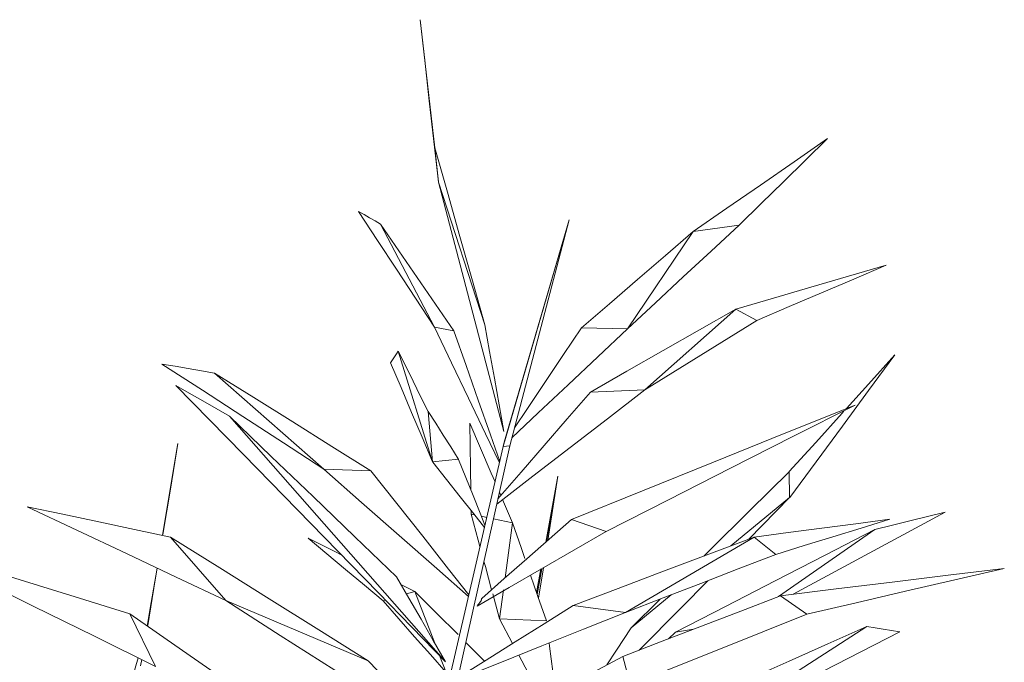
# Model space of a CAD drawing. Header units: millimetres. Extents: x -18075 to 21287, y -2450 to 10088.
# Tile 18 of 47: x -4600 to -4308, y 5512 to 5703. Entities that reach past the tile are written whole.
import ezdxf

# ---------------------------------------------------------------- set-up
doc = ezdxf.new("R2010")
doc.units = ezdxf.units.MM
doc.layers.add('I-FURN', color=30, linetype='Continuous', lineweight=18)

# ---------------------------------------------------------------- blocks, each defined once
blk = doc.blocks.new('Furniture_Interior-Artwork-Decoration_Gotessons_Areca-Palm  - Default-470364-East')
at = {"layer": 'I-FURN'}
for p, q in [((-4475.75, 5654.59), (-4476.8, 5664.68)), ((-4475.75, 5654.59), (-4461.98, 5612.29)), ((-4456.56, 5576.26), (-4437.05, 5643.4)), ((-4437.05, 5643.4), (-4456.27, 5577.54)), ((-4454.62, 5576.46), (-4437.05, 5643.4)), ((-4476.86, 5611.64), (-4492.87, 5642.16)), ((-4419.73, 5611.17), (-4400.28, 5639.94)), ((-4386.72, 5641.79), (-4400.28, 5639.94)), ((-4414.6, 5593.04), (-4387.67, 5616.96)), ((-4381.5, 5613.62), (-4387.67, 5616.96)), ((-4476.86, 5611.64), (-4471.16, 5610.56)), ((-4419.73, 5611.17), (-4433.33, 5611.46)), ((-4477.47, 5571.73), (-4487.62, 5604.56)), ((-4509.68, 5569.55), (-4542.03, 5597.98)), ((-4414.6, 5593.04), (-4430.73, 5592.42)), ((-4473.64, 5512.56), (-4537.63, 5585.27)), ((-4477.47, 5571.73), (-4478.79, 5586.64)), ((-4474.46, 5499.08), (-4456.56, 5576.26)), ((-4471.85, 5499.33), (-4454.62, 5576.46)), ((-4456.56, 5576.26), (-4456.27, 5577.54)), ((-4454.62, 5576.46), (-4456.56, 5576.26)), ((-4477.47, 5571.73), (-4469.82, 5572.57)), ((-4469.82, 5572.57), (-4469.8, 5572.54)), ((-4469.78, 5572.48), (-4469.77, 5572.45)), ((-4509.68, 5569.55), (-4495.73, 5569.1)), ((-4443.94, 5547.98), (-4440.38, 5567.5)), ((-4440.38, 5567.5), (-4443.75, 5548.15)), ((-4443.38, 5548.47), (-4440.38, 5567.5)), ((-4371.73, 5561.14), (-4371.87, 5568.8)), ((-4457.68, 5562.77), (-4457.26, 5561.8)), ((-4371.73, 5561.14), (-4389.13, 5546.86)), ((-4383.83, 5548.87), (-4371.73, 5561.14)), ((-4456.74, 5560.57), (-4453.77, 5553.63)), ((-4466.03, 5556.27), (-4466.05, 5557.29)), ((-4466.03, 5556.27), (-4465.08, 5556.07)), ((-4463, 5555.62), (-4461.43, 5555.28)), ((-4459.45, 5554.86), (-4453.77, 5553.63)), ((-4456.01, 5537.39), (-4453.77, 5553.63)), ((-4426.06, 5551.13), (-4436.29, 5554.69)), ((-4538.72, 5530.66), (-4555.14, 5549.47)), ((-4420.31, 5527.13), (-4382.22, 5549.47)), ((-4375.83, 5544.33), (-4382.22, 5549.47)), ((-4375.03, 5531.86), (-4346.51, 5551.67)), ((-4446.08, 5531.34), (-4444.65, 5540.39)), ((-4446.67, 5533.05), (-4445.39, 5540.03)), ((-4445.15, 5540.08), (-4446.48, 5532.49)), ((-4486.84, 5535.41), (-4482.72, 5533.36)), ((-4485.22, 5532.61), (-4482.72, 5533.36)), ((-4476.83, 5518.08), (-4482.72, 5533.36)), ((-4457.68, 5525.27), (-4459.66, 5532.61)), ((-4457.68, 5525.27), (-4456.49, 5533.87)), ((-4406.82, 5532.35), (-4418.7, 5522.6)), ((-4366.6, 5526.61), (-4374.49, 5532.07)), ((-4538.72, 5530.66), (-4496.53, 5512.86)), ((-4492.11, 5530.56), (-4491.42, 5530.77)), ((-4420.31, 5527.13), (-4435.88, 5529.19)), ((-4410.1, 5531.08), (-4418.7, 5522.6)), ((-4559.5, 5511.17), (-4567.11, 5526.69)), ((-4453.78, 5517.94), (-4457.68, 5525.27)), ((-4457.68, 5525.27), (-4443.76, 5524.61)), ((-4378.85, 5503.71), (-4348.87, 5522.96)), ((-4405.52, 5521.34), (-4407.62, 5519.3)), ((-4400.18, 5522.17), (-4405.52, 5521.34)), ((-4473.47, 5509.36), (-4475.4, 5514.35)), ((-4418.9, 5505.73), (-4421.13, 5514.1)), ((-4563.94, 5511.3), (-4563.61, 5513.19))]:
    blk.add_line(p, q, dxfattribs=at)
at = {"layer": 'I-FURN', "flags": 128}
for points in [[(-4481.17, 5702.67), (-4480.08, 5693.19), (-4478.99, 5683.7), (-4477.9, 5674.22), (-4476.81, 5664.73)], [(-4475.75, 5654.62), (-4477.11, 5666.63), (-4478.46, 5678.65), (-4479.81, 5690.66), (-4481.17, 5702.67)], [(-4360.48, 5667.49), (-4370.43, 5660.61), (-4380.38, 5653.72), (-4390.33, 5646.83), (-4400.28, 5639.94)], [(-4386.72, 5641.79), (-4380.16, 5648.21), (-4373.6, 5654.64), (-4367.04, 5661.07), (-4360.48, 5667.49)], [(-4476.8, 5664.68), (-4473.1, 5651.58), (-4469.39, 5638.48), (-4465.69, 5625.39), (-4461.98, 5612.29)], [(-4456.36, 5580.71), (-4461.21, 5599.18), (-4466.06, 5617.65), (-4470.9, 5636.12), (-4475.75, 5654.59)], [(-4476.86, 5611.64), (-4482.49, 5620.2), (-4488.12, 5628.76), (-4493.76, 5637.33), (-4499.39, 5645.89)], [(-4499.39, 5645.89), (-4497.76, 5644.96), (-4496.13, 5644.02), (-4494.5, 5643.09), (-4492.87, 5642.16)], [(-4492.87, 5642.16), (-4487.44, 5634.26), (-4482.02, 5626.36), (-4476.59, 5618.46), (-4471.16, 5610.56)], [(-4400.28, 5639.94), (-4408.54, 5632.82), (-4416.81, 5625.7), (-4425.07, 5618.58), (-4433.33, 5611.46)], [(-4419.73, 5611.17), (-4411.47, 5618.83), (-4403.22, 5626.48), (-4394.97, 5634.13), (-4386.72, 5641.79)], [(-4343.14, 5629.97), (-4354.27, 5626.72), (-4365.41, 5623.46), (-4376.54, 5620.21), (-4387.67, 5616.96)], [(-4381.5, 5613.62), (-4371.91, 5617.71), (-4362.32, 5621.79), (-4352.73, 5625.88), (-4343.14, 5629.97)], [(-4387.67, 5616.96), (-4398.44, 5610.82), (-4409.2, 5604.69), (-4419.96, 5598.55), (-4430.73, 5592.42)], [(-4414.6, 5593.04), (-4406.33, 5598.19), (-4398.05, 5603.33), (-4389.78, 5608.48), (-4381.5, 5613.62)], [(-4457.69, 5571.43), (-4461.78, 5580.01), (-4466.8, 5590.55), (-4471.83, 5601.09), (-4476.86, 5611.64)], [(-4471.16, 5610.56), (-4467.56, 5600.28), (-4463.96, 5590.01), (-4460.35, 5579.74), (-4457.59, 5571.86)], [(-4461.98, 5612.29), (-4460.58, 5604.39), (-4459.17, 5596.5), (-4457.77, 5588.6), (-4456.36, 5580.71)], [(-4453.99, 5578.87), (-4446.16, 5586.25), (-4437.35, 5594.56), (-4428.54, 5602.87), (-4419.73, 5611.17)], [(-4433.33, 5611.46), (-4438.69, 5603.48), (-4444.04, 5595.51), (-4449.39, 5587.53), (-4453.22, 5581.82)], [(-4489.95, 5601.04), (-4489.37, 5601.92), (-4488.78, 5602.8), (-4488.2, 5603.68), (-4487.62, 5604.56)], [(-4487.62, 5604.56), (-4485.42, 5600.08), (-4483.21, 5595.61), (-4481.01, 5591.13), (-4478.8, 5586.65)], [(-4371.71, 5561.17), (-4363.92, 5571.74), (-4356.13, 5582.31), (-4348.34, 5592.88), (-4340.54, 5603.44)], [(-4340.54, 5603.44), (-4348.37, 5594.79), (-4354.93, 5587.54)], [(-4509.68, 5569.55), (-4521.67, 5577.34), (-4533.66, 5585.13), (-4545.65, 5592.92), (-4557.64, 5600.71)], [(-4557.64, 5600.71), (-4553.74, 5600.03), (-4549.84, 5599.35), (-4545.93, 5598.66), (-4542.03, 5597.98)], [(-4477.47, 5571.73), (-4480.59, 5579.06), (-4483.71, 5586.39), (-4486.83, 5593.71), (-4489.95, 5601.04)], [(-4542.03, 5597.98), (-4530.46, 5590.76), (-4518.88, 5583.54), (-4507.3, 5576.32), (-4495.73, 5569.1)], [(-4473.64, 5512.56), (-4493.6, 5533.01), (-4513.56, 5553.46), (-4533.52, 5573.91), (-4553.48, 5594.36)], [(-4553.48, 5594.36), (-4549.52, 5592.09), (-4545.56, 5589.81), (-4541.59, 5587.54), (-4537.63, 5585.27)], [(-4458.47, 5559.23), (-4447.77, 5567.48), (-4436.71, 5576), (-4425.66, 5584.52), (-4414.6, 5593.04)], [(-4430.73, 5592.42), (-4437.58, 5584.51), (-4444.43, 5576.61), (-4451.28, 5568.7), (-4458.12, 5560.82)], [(-4352.37, 5588.57), (-4373.35, 5580.1), (-4394.33, 5571.63), (-4415.31, 5563.16), (-4436.29, 5554.69)], [(-4426.06, 5551.13), (-4407.64, 5560.49), (-4389.22, 5569.85), (-4370.79, 5579.21), (-4352.37, 5588.57)], [(-4537.63, 5585.27), (-4525.26, 5573.37), (-4512.89, 5561.48), (-4500.52, 5549.58), (-4488.15, 5537.68)], [(-4478.79, 5586.64), (-4476.56, 5583.15), (-4474.34, 5579.66), (-4472.11, 5576.17), (-4469.89, 5572.68)], [(-4355.64, 5586.75), (-4356.19, 5586.15), (-4364.01, 5577.5), (-4371.83, 5568.85)], [(-4466.41, 5583.16), (-4463.25, 5575.78), (-4460.09, 5568.4), (-4458.99, 5565.83)], [(-4466.13, 5563.4), (-4466.22, 5569.72), (-4466.31, 5576.44), (-4466.41, 5583.16)], [(-4557.45, 5549.96), (-4555.65, 5560.71), (-4552.89, 5577.16)], [(-4552.89, 5577.16), (-4555.12, 5563.69), (-4557.36, 5550.23)], [(-4469.87, 5572.65), (-4469.85, 5572.62), (-4469.83, 5572.59), (-4469.82, 5572.57)], [(-4469.77, 5572.45), (-4467.63, 5567.13), (-4465.5, 5561.82), (-4463.36, 5556.51), (-4461.96, 5553.02)], [(-4466.87, 5531.87), (-4476.23, 5540.11), (-4487.38, 5549.92), (-4498.53, 5559.73), (-4509.68, 5569.55)], [(-4477.38, 5571.62), (-4477.4, 5571.65), (-4477.42, 5571.68), (-4477.44, 5571.7)], [(-4462.12, 5552.33), (-4465.26, 5556.3), (-4469.3, 5561.41), (-4473.34, 5566.51), (-4477.38, 5571.62)], [(-4495.73, 5569.1), (-4488.07, 5559.4), (-4480.41, 5549.7), (-4472.74, 5540), (-4466.74, 5532.4)], [(-4371.87, 5568.8), (-4383.58, 5557.25), (-4395.29, 5545.7), (-4397.19, 5543.82)], [(-4538.72, 5530.66), (-4553.43, 5537.61), (-4568.14, 5544.55), (-4582.85, 5551.5), (-4597.56, 5558.45)], [(-4597.56, 5558.45), (-4586.95, 5556.21), (-4576.35, 5553.96), (-4565.74, 5551.72), (-4555.14, 5549.47)], [(-4463.44, 5546.64), (-4463.94, 5548.52), (-4466.03, 5556.27)], [(-4370.71, 5532.53), (-4355.73, 5540.62), (-4340.72, 5548.72), (-4325.72, 5556.82)], [(-4325.72, 5556.82), (-4330.91, 5555.53), (-4336.11, 5554.24), (-4341.31, 5552.96), (-4346.51, 5551.67)], [(-4436.29, 5554.69), (-4442.95, 5548.85), (-4449.61, 5543), (-4456.27, 5537.16), (-4462.92, 5531.32)], [(-4453.77, 5553.63), (-4451.27, 5546.38), (-4450.13, 5543.07)], [(-4342.11, 5554.72), (-4352.14, 5553.41), (-4362.17, 5552.09), (-4372.2, 5550.78), (-4382.22, 5549.47)], [(-4375.83, 5544.33), (-4367.4, 5546.92), (-4358.97, 5549.52), (-4350.54, 5552.12), (-4342.11, 5554.72)], [(-4555.14, 5549.47), (-4540.48, 5540.32), (-4525.83, 5531.17), (-4511.18, 5522.02), (-4496.53, 5512.86)], [(-4514.36, 5549.11), (-4506.45, 5545.17), (-4504.55, 5544.23)], [(-4492.11, 5530.56), (-4497.68, 5535.2), (-4503.24, 5539.83), (-4508.8, 5544.47), (-4514.36, 5549.11)], [(-4464.31, 5529.04), (-4454.75, 5534.56), (-4445.19, 5540.08), (-4435.63, 5545.61), (-4426.06, 5551.13)], [(-4382.22, 5549.47), (-4395.64, 5544.4), (-4409.05, 5539.33), (-4422.47, 5534.26), (-4435.88, 5529.19)], [(-4346.51, 5551.67), (-4361.26, 5544.09), (-4376.02, 5536.51), (-4390.77, 5528.92), (-4405.52, 5521.34)], [(-4559.5, 5511.17), (-4577.64, 5520.1), (-4595.79, 5529.04), (-4613.94, 5537.97), (-4632.09, 5546.9)], [(-4632.09, 5546.9), (-4615.84, 5541.85), (-4599.6, 5536.79), (-4583.35, 5531.74), (-4567.11, 5526.69)], [(-4420.31, 5527.13), (-4409.19, 5531.43), (-4398.07, 5535.73), (-4386.95, 5540.03), (-4375.83, 5544.33)], [(-4561.96, 5523.11), (-4561.17, 5527.8), (-4559.08, 5540.28)], [(-4559.02, 5540.25), (-4559.59, 5536.76), (-4561.83, 5523.29)], [(-4460, 5533.88), (-4461.85, 5540.77), (-4462.26, 5542.27)], [(-4488.15, 5537.68), (-4484.52, 5531.4), (-4480.9, 5525.12), (-4477.27, 5518.84), (-4473.64, 5512.56)], [(-4448.45, 5538.2), (-4446.26, 5531.86), (-4443.76, 5524.61)], [(-4308.16, 5540.19), (-4324.74, 5538.16), (-4341.33, 5536.13), (-4357.91, 5534.1), (-4374.49, 5532.07)], [(-4366.6, 5526.61), (-4351.99, 5530.01), (-4337.38, 5533.4), (-4322.77, 5536.8), (-4308.16, 5540.19)], [(-4416.25, 5515.98), (-4403.87, 5528.54), (-4395.98, 5536.54)], [(-4482.72, 5533.36), (-4476.33, 5526.96), (-4469.94, 5520.57)], [(-4374.49, 5532.07), (-4386.15, 5527.57), (-4397.81, 5523.08), (-4409.47, 5518.59), (-4421.13, 5514.1)], [(-4476.05, 5490.67), (-4490.28, 5499.76), (-4506.43, 5510.06), (-4522.57, 5520.36), (-4538.72, 5530.66)], [(-4473.47, 5509.36), (-4478.13, 5514.66), (-4482.79, 5519.96), (-4487.45, 5525.26), (-4492.11, 5530.56)], [(-4435.88, 5529.19), (-4444.45, 5523.81), (-4453.01, 5518.43), (-4461.57, 5513.05), (-4469.96, 5507.77)], [(-4463.25, 5530.4), (-4463.52, 5530.06), (-4463.78, 5529.72), (-4464.05, 5529.38), (-4464.31, 5529.04)], [(-4462.92, 5531.32), (-4462.96, 5531.18), (-4462.99, 5531.05), (-4463.02, 5530.91), (-4463.06, 5530.78)], [(-4567.11, 5526.69), (-4551.58, 5515.89), (-4536.05, 5505.1), (-4520.53, 5494.31), (-4505, 5483.52)], [(-4470.04, 5507.29), (-4457.61, 5512.25), (-4445.17, 5517.21), (-4432.74, 5522.17), (-4420.31, 5527.13)], [(-4418.9, 5505.73), (-4405.82, 5510.95), (-4392.75, 5516.17), (-4379.68, 5521.39), (-4366.6, 5526.61)], [(-4348.87, 5522.96), (-4360.4, 5517.85), (-4371.92, 5512.74), (-4383.45, 5507.63), (-4394.97, 5502.52)], [(-4339.15, 5521.4), (-4341.58, 5521.79), (-4344.01, 5522.18), (-4346.44, 5522.57), (-4348.87, 5522.96)], [(-4418.7, 5522.6), (-4423.03, 5515.93), (-4425.85, 5511.58)], [(-4371.67, 5504.69), (-4369.52, 5505.8), (-4354.33, 5513.6), (-4339.15, 5521.4)], [(-4467.62, 5518.24), (-4463.56, 5514.17), (-4462.09, 5512.7)], [(-4442.94, 5518.1), (-4442.82, 5517.13), (-4441.88, 5509.65), (-4441.1, 5503.45)], [(-4421.13, 5514.1), (-4434.24, 5507.11), (-4447.35, 5500.12), (-4460.45, 5493.13), (-4473.56, 5486.14)], [(-4444.98, 5501.38), (-4449.17, 5509.26), (-4451.96, 5514.5)], [(-4564.63, 5513.7), (-4567.1, 5505.23), (-4569.83, 5495.89)], [(-4496.53, 5512.86), (-4490.93, 5507.01), (-4485.33, 5501.16), (-4479.74, 5495.31), (-4475.88, 5491.27)]]:
    blk.add_lwpolyline(points, dxfattribs=at)
at = {"layer": 'I-FURN'}
blk.add_open_spline([(-4463.06, 5530.78), (-4463.07, 5530.72), (-4463.12, 5530.59), (-4463.2, 5530.46), (-4463.25, 5530.4)], degree=3, dxfattribs=at)

msp = doc.modelspace()

# ---------------------------------------------------------------- block references
at = {"layer": 'I-FURN'}
msp.add_blockref('Furniture_Interior-Artwork-Decoration_Gotessons_Areca-Palm  - Default-470364-East', (0, 0), dxfattribs=at)

doc.saveas('drawing.dxf')
